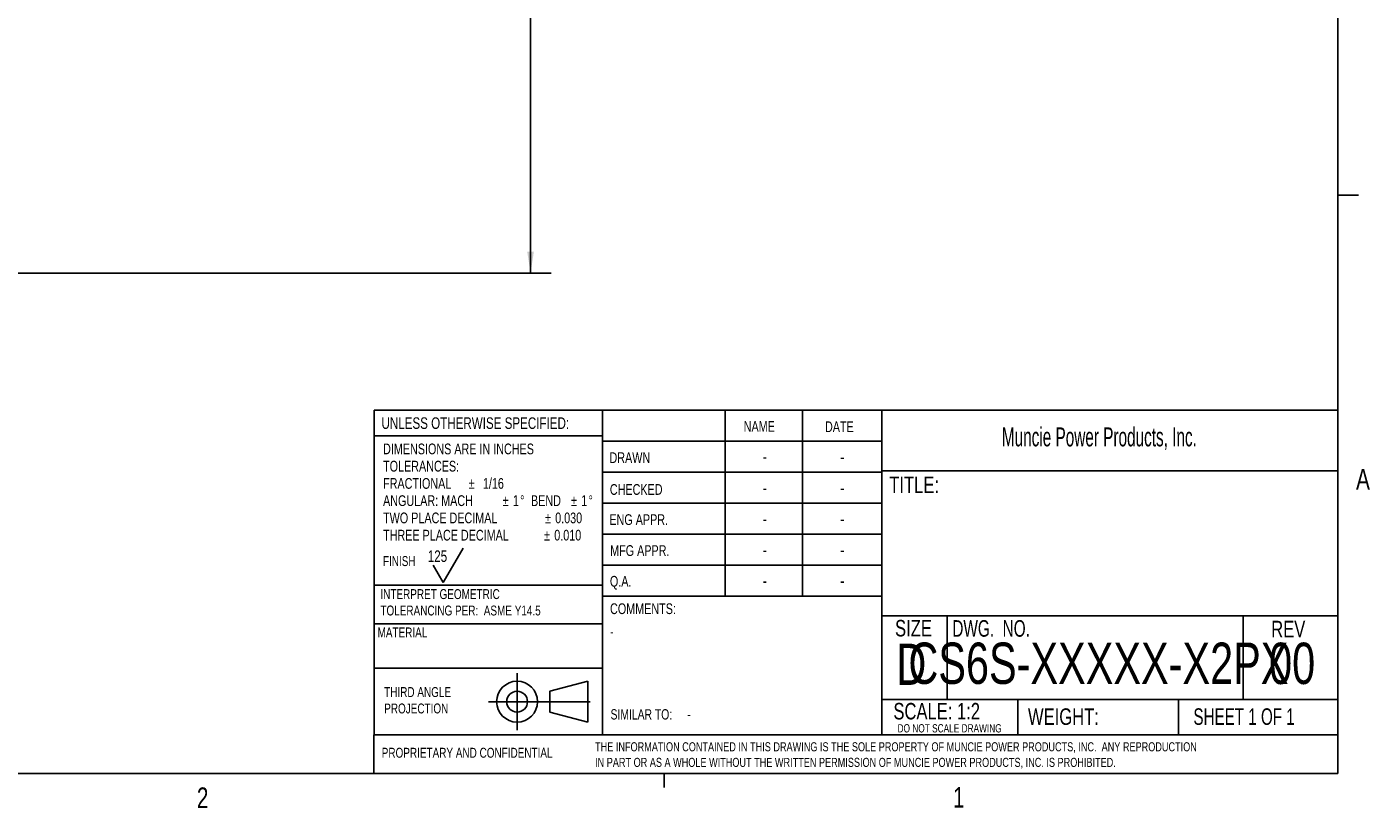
# Model space of a CAD drawing. Header units: inches. Extents: x 0.3 to 34.1, y 0.2 to 21.7.
# Tile 22 of 36: x 25.6 to 33.7, y 0.2 to 4.9. Entities that reach past the tile are written whole.
import ezdxf

# ---------------------------------------------------------------- set-up
doc = ezdxf.new("R2010")
doc.units = ezdxf.units.IN
doc.header["$MEASUREMENT"] = 0
doc.linetypes.add('CENTERX2', pattern=[0.8, 0.5, -0.1, 0.1, -0.1])
doc.layers.add('BORDER', color=7, linetype='Continuous', lineweight=25)
doc.layers.add('SLD-0', color=7, linetype='Continuous', lineweight=25)
doc.styles.add('SLDTEXTSTYLE0', font='TXT', dxfattribs={"width": 0.75})
doc.styles.add('SLDTEXTSTYLE1', font='TXT', dxfattribs={"width": 0.605})
doc.styles.add('SLDTEXTSTYLE2', font='TXT', dxfattribs={"width": 0.694444})
doc.styles.add('SLDTEXTSTYLE3', font='TXT', dxfattribs={"width": 0.6875})
doc.dimstyles.new('SLDDIMSTYLE0', dxfattribs={"dimtxt": 0.125, "dimasz": 0.13, "dimexe": 0, "dimexo": 0.0625, "dimgap": 0.03125, "dimtad": 0, "dimtih": 1, "dimtoh": 1, "dimlfac": 0.8, "dimrnd": 1e-09, "dimzin": 12, "dimdsep": 46, "dimtxsty": 'SLDTEXTSTYLE0', "dimsah": 1, "dimcen": 0.09, "dimadec": 0, "dimazin": 3, "dimtfac": 1, "dimtofl": 0, "dimtmove": 0, "dimatfit": 3, "dimfxl": 1, "dimfrac": 2, "dimtolj": 1, "dimtzin": 12, "dimarcsym": 0})

# ---------------------------------------------------------------- blocks, each defined once
blk = doc.blocks.new('Block1')
at = {"layer": 'SLD-0', "color": 1, "linetype": 'CENTERX2'}
for p, q in [((3.1617, 0.8669), (3.1617, 0.5222)), ((2.9894, 0.6946), (3.334, 0.6946))]:
    blk.add_line(p, q, dxfattribs=at)
at = {"layer": 'SLD-0', "color": 1}
for p, q in [((3.5889, 0.8181), (3.3588, 0.7575)), ((3.5889, 0.571), (3.5889, 0.8181)), ((3.3588, 0.7575), (3.3588, 0.6316)), ((3.334, 0.6946), (3.6043, 0.6946)), ((3.3588, 0.6316), (3.5889, 0.571))]:
    blk.add_line(p, q, dxfattribs=at)
for radius in [0.1236, 0.0629]:
    blk.add_circle((3.1617, 0.6946), radius, dxfattribs=at)
blk = doc.blocks.new('SW_NOTE_1')
at = {"layer": 'SLD-0', "color": 0, "char_height": 0.06, "attachment_point": 1, "style": 'SLDTEXTSTYLE0'}
for s, insert in [('THIRD ANGLE', (0, 0.0773)), ('PROJECTION', (0, -0.022))]:
    blk.add_mtext(s, dxfattribs=dict(at, insert=insert))
blk = doc.blocks.new('SW_NOTE_2')
at = {"layer": 'SLD-0', "color": 0, "char_height": 0.055, "attachment_point": 1, "style": 'SLDTEXTSTYLE0'}
for s, insert in [('THE INFORMATION CONTAINED IN THIS DRAWING IS THE SOLE PROPERTY OF MUNCIE POWER PRODUCTS, INC.  ANY REPRODUCTION', (0, 0.0709)), ('IN PART OR AS A WHOLE WITHOUT THE WRITTEN PERMISSION OF MUNCIE POWER PRODUCTS, INC. IS PROHIBITED.', (0, -0.0235))]:
    blk.add_mtext(s, dxfattribs=dict(at, insert=insert))
blk = doc.blocks.new('SW_NOTE_3')
at = {"layer": 'SLD-0', "color": 0, "char_height": 0.065, "attachment_point": 1, "style": 'SLDTEXTSTYLE0'}
for s, insert in [('DIMENSIONS ARE IN INCHES', (0, 0.0838)), ('TOLERANCES:', (0, -0.0206)), ('FRACTIONAL', (0, -0.125)), ('%%p', (0.5176, -0.125)), ('1/16', (0.6039, -0.125)), ('ANGULAR: MACH', (0, -0.2293)), ('%%p', (0.7234, -0.2293)), ('1', (0.7853, -0.2293)), ('%%d', (0.8293, -0.2293)), ('BEND', (0.895, -0.2293)), ('%%p', (1.1371, -0.2293)), ('1', (1.199, -0.2293)), ('%%d', (1.243, -0.2293)), ('TWO PLACE DECIMAL', (0, -0.3337)), ('%%p', (0.9794, -0.3337)), ('0.030', (1.0413, -0.3337)), ('THREE PLACE DECIMAL', (0, -0.4381)), ('%%p', (0.9738, -0.4381)), ('0.010', (1.0357, -0.4381))]:
    blk.add_mtext(s, dxfattribs=dict(at, insert=insert))
blk = doc.blocks.new('SW_NOTE_4')
at = {"layer": 'SLD-0', "color": 0, "char_height": 0.06, "attachment_point": 1, "style": 'SLDTEXTSTYLE0'}
for s, insert in [('INTERPRET GEOMETRIC', (0, 0.0773)), ('TOLERANCING PER:  ASME Y14.5', (0, -0.022))]:
    blk.add_mtext(s, dxfattribs=dict(at, insert=insert))
blk = doc.blocks.new('_D_11')
at = {"layer": 'SLD-0'}
for p, q in [((22.4969, 14.1187), (28.7646, 14.1187)), ((28.6396, 14.1187), (28.6396, 9.3794)), ((28.3856, 9.354), (28.3475, 9.354)), ((28.3475, 9.354), (28.3475, 9.1555)), ((28.8935, 9.354), (28.9316, 9.354)), ((28.9316, 9.354), (28.9316, 9.1555)), ((28.3475, 9.1555), (28.3856, 9.1555)), ((28.9316, 9.1555), (28.8935, 9.1555)), ((28.6396, 3.4379), (28.6396, 8.9685)), ((21.7156, 3.4379), (28.7646, 3.4379))]:
    blk.add_line(p, q, dxfattribs=at)
for points in [[(28.6396, 14.1187), (28.6196, 13.9887), (28.6596, 13.9887)], [(28.6396, 3.4379), (28.6596, 3.5679), (28.6196, 3.5679)]]:
    blk.add_solid(points, dxfattribs=at)
at = {"layer": 'SLD-0', "char_height": 0.125, "attachment_point": 1, "style": 'SLDTEXTSTYLE0'}
for s, insert in [('217.03', (28.3856, 9.3167)), ('8.54', (28.4779, 9.1296))]:
    blk.add_mtext(s, dxfattribs=dict(at, insert=insert))

msp = doc.modelspace()

# ---------------------------------------------------------------- linework, layer by layer
at = {"layer": 'BORDER'}
for p, q in [((27.6942, 0.6448), (27.6942, 2.6091)), ((27.6942, 2.6091), (33.5229, 2.6091)), ((29.0756, 2.6091), (29.0756, 0.6448)), ((29.8166, 2.6091), (29.8166, 1.4841)), ((30.2851, 2.6091), (30.2851, 1.4841)), ((30.7642, 2.6091), (30.7642, 0.6448)), ((29.0756, 2.4548), (27.6942, 2.4548)), ((29.0756, 2.4216), (30.7642, 2.4216)), ((29.0756, 2.2341), (30.7642, 2.2341)), ((30.7642, 2.242), (33.5229, 2.242)), ((29.0756, 2.0466), (30.7642, 2.0466)), ((30.7642, 1.8591), (29.0756, 1.8591)), ((28.111, 1.5667), (28.231, 1.7745)), ((28.111, 1.5667), (28.051, 1.6706)), ((30.7642, 1.6716), (29.0756, 1.6716)), ((27.6942, 1.5499), (29.0756, 1.5499)), ((30.7642, 1.4841), (29.0726, 1.4841)), ((27.6942, 1.3173), (29.0756, 1.3173)), ((30.7642, 1.3647), (33.5229, 1.3647)), ((31.1597, 1.3647), (31.1597, 0.8577)), ((32.9509, 1.3647), (32.9509, 0.8577)), ((27.6942, 1.0473), (29.0756, 1.0473)), ((30.7642, 0.8577), (33.5229, 0.8577)), ((31.5873, 0.8577), (31.5873, 0.6448)), ((32.5592, 0.8577), (32.5592, 0.6448)), ((27.6911, 0.6448), (27.6911, 0.4106)), ((27.6911, 0.6448), (33.5229, 0.6448))]:
    msp.add_line(p, q, dxfattribs=at)
at = {"layer": 'SLD-0'}
for p, q in [((33.5229, 0.4106), (33.5229, 21.4106)), ((33.5229, 3.9106), (33.6479, 3.9106)), ((33.5229, 0.4106), (0.5229, 0.4106)), ((29.4479, 0.4106), (29.4479, 0.3258))]:
    msp.add_line(p, q, dxfattribs=at)

# ---------------------------------------------------------------- block references
at = {"color": 7, "linetype": 'Continuous'}
msp.add_blockref('Block1', (25.3965, 0.1508), dxfattribs=at)
at = {"layer": 'SLD-0'}
for name, p in [('SW_NOTE_3', (27.7474, 2.3236)), ('SW_NOTE_4', (27.7313, 1.449)), ('SW_NOTE_1', (27.7542, 0.8563)), ('SW_NOTE_2', (29.0301, 0.529))]:
    msp.add_blockref(name, p, dxfattribs=at)

# ---------------------------------------------------------------- texts
at = {"color": 7, "linetype": 'Continuous', "lineweight": 0, "char_height": 0.125, "attachment_point": 1, "style": 'SLDTEXTSTYLE0'}
for s, insert in [('A', (33.6341, 2.2543)), ('2', (26.6209, 0.3264)), ('1', (31.1954, 0.329))]:
    msp.add_mtext(s, dxfattribs=dict(at, insert=insert))
at = {"layer": 'BORDER', "style": 'SLDTEXTSTYLE0'}
for s, insert, char_height, attachment_point in [('125', (28.0179, 1.7608), 0.07, 1), ('CS6S-XXXXX-X2PX', (32.0752, 1.2028), 0.25, 2), ('00', (33.2473, 1.2024), 0.25, 2), ('-', (29.5881, 0.7999), 0.0625, 1), ('PROPRIETARY AND CONFIDENTIAL', (27.7394, 0.5662), 0.06, 1)]:
    msp.add_mtext(s, dxfattribs=dict(at, insert=insert, char_height=char_height, attachment_point=attachment_point))
at = {"layer": 'SLD-0'}
for s, insert, char_height, attachment_point, style in [('UNLESS OTHERWISE SPECIFIED:', (27.7378, 2.566), 0.07, 1, 'SLDTEXTSTYLE0'), ('NAME', (29.9293, 2.5433), 0.065, 1, 'SLDTEXTSTYLE0'), ('DATE', (30.4211, 2.5416), 0.065, 1, 'SLDTEXTSTYLE0'), ('Muncie Power Products, Inc.', (31.4912, 2.5049), 0.114583, 1, 'SLDTEXTSTYLE1'), ('DRAWN', (29.1172, 2.3544), 0.065, 1, 'SLDTEXTSTYLE0'), ('-', (30.0578, 2.3655), 0.075, 2, 'SLDTEXTSTYLE0'), ('-', (30.5259, 2.3644), 0.075, 2, 'SLDTEXTSTYLE0'), ('TITLE:', (30.81, 2.2075), 0.1, 1, 'SLDTEXTSTYLE0'), ('CHECKED', (29.1194, 2.162), 0.065, 1, 'SLDTEXTSTYLE0'), ('-', (30.0574, 2.1769), 0.075, 2, 'SLDTEXTSTYLE0'), ('-', (30.5259, 2.1769), 0.075, 2, 'SLDTEXTSTYLE0'), ('ENG APPR.', (29.1165, 1.9795), 0.065, 1, 'SLDTEXTSTYLE0'), ('-', (30.0574, 1.9894), 0.075, 2, 'SLDTEXTSTYLE0'), ('-', (30.5259, 1.9894), 0.075, 2, 'SLDTEXTSTYLE0'), ('MFG APPR.', (29.1214, 1.7923), 0.065, 1, 'SLDTEXTSTYLE0'), ('FINISH', (27.7466, 1.726), 0.06, 1, 'SLDTEXTSTYLE0'), ('-', (30.0574, 1.8019), 0.075, 2, 'SLDTEXTSTYLE0'), ('-', (30.5259, 1.8019), 0.075, 2, 'SLDTEXTSTYLE0'), ('Q.A.', (29.1198, 1.6063), 0.065, 1, 'SLDTEXTSTYLE0'), ('-', (30.0574, 1.6144), 0.075, 2, 'SLDTEXTSTYLE0'), ('-', (30.5259, 1.6144), 0.075, 2, 'SLDTEXTSTYLE0'), ('COMMENTS:', (29.1207, 1.4404), 0.065, 1, 'SLDTEXTSTYLE0'), ('SIZE', (30.8449, 1.34), 0.1, 1, 'SLDTEXTSTYLE0'), ('DWG.  NO.', (31.1914, 1.3386), 0.1, 1, 'SLDTEXTSTYLE2'), ('REV', (33.1207, 1.3347), 0.1, 1, 'SLDTEXTSTYLE0'), ('MATERIAL', (27.7141, 1.2943), 0.06, 1, 'SLDTEXTSTYLE0'), ('-', (29.1209, 1.2999), 0.0625, 1, 'SLDTEXTSTYLE0'), ('D', (30.8528, 1.1969), 0.25, 1, 'SLDTEXTSTYLE0'), ('SCALE: 1:2', (30.835, 0.8377), 0.1, 1, 'SLDTEXTSTYLE0'), ('SIMILAR TO:', (29.1237, 0.7999), 0.0625, 1, 'SLDTEXTSTYLE0'), ('WEIGHT:', (31.6491, 0.8048), 0.1, 1, 'SLDTEXTSTYLE0'), ('SHEET 1 OF 1', (32.6501, 0.8051), 0.1, 1, 'SLDTEXTSTYLE3'), ('DO NOT SCALE DRAWING', (31.175, 0.7092), 0.05, 2, 'SLDTEXTSTYLE0')]:
    msp.add_mtext(s, dxfattribs=dict(at, insert=insert, char_height=char_height, attachment_point=attachment_point, style=style))

# ---------------------------------------------------------------- dimensions: what is measured, and where the dimension line sits
dim = msp.add_linear_dim(base=(28.6396, 3.4379), p1=(22.4469, 14.1187), p2=(21.6656, 3.4379), angle=90, dimstyle='SLDDIMSTYLE0', dxfattribs=at)
dim.commit()
dim.dimension.update_dxf_attribs({"geometry": '_D_11', "text_midpoint": (28.6396, 9.1739), "dimtype": 160})

doc.saveas('drawing.dxf')
